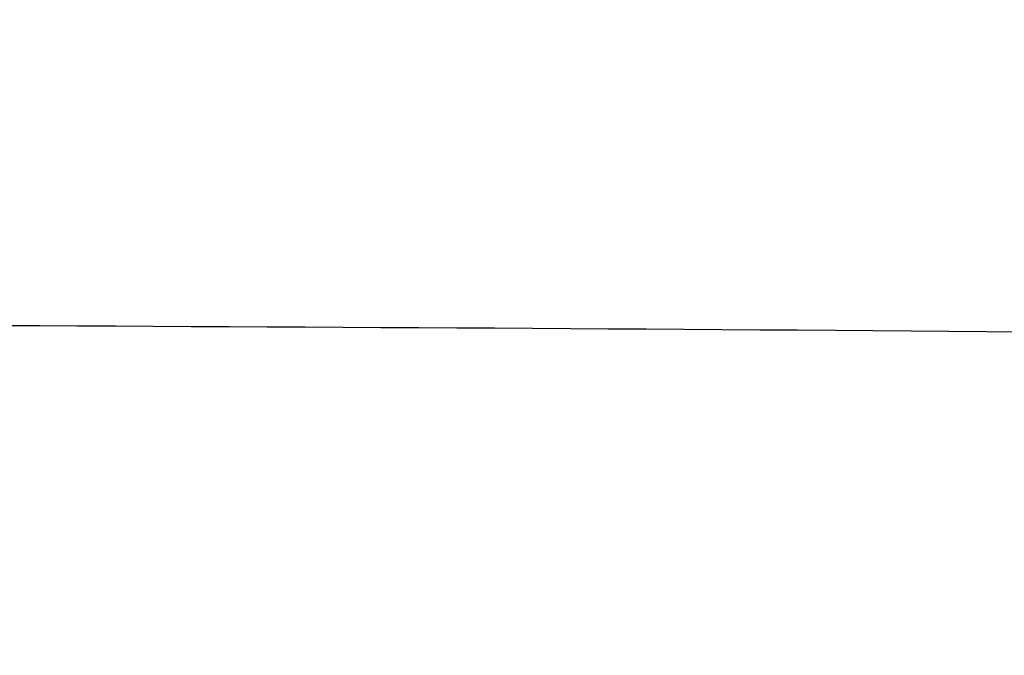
# Model space of a CAD drawing. Header units: millimetres. Extents: x -203 to 203, y 78 to 485.
# Tile 235 of 256: x 0.003 to 0.243, y 201.346 to 201.501. Entities that reach past the tile are written whole.
import ezdxf

# ---------------------------------------------------------------- set-up
doc = ezdxf.new("R2010")
doc.units = ezdxf.units.MM
doc.layers.add('Layer 01', color=18, linetype='Continuous', true_color=0x000000)

# ---------------------------------------------------------------- blocks, each defined once
blk = doc.blocks.new('10CP311BZ')
at = {"layer": 'Layer 01', "extrusion": (1.690585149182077e-14, -1, 4.631737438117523e-14)}
blk.add_open_spline([(-4.897943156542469, 12.00000000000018, 1.193530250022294), (-4.970147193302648, 12, 0.804749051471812), (-4.996238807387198, 12.00000000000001, 0.410242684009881), (-4.9679039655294, 12.00000000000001, -0.1743757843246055), (-4.946842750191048, 12, -0.3687589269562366), (-4.880705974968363, 12, -0.7565128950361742), (-4.835463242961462, 12.00000000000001, -0.9497872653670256), (-4.667284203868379, 12, -1.512509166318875), (-4.511651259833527, 12.00000000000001, -1.870449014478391), (-4.111117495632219, 12.00000000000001, -2.551026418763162), (-3.872288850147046, 12.00000000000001, -2.862611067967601), (-3.46188979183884, 12.00000000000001, -3.282566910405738), (-3.315211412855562, 12, -3.415790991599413), (-3.007185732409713, 12, -3.66129304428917), (-2.686333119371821, 11.99999999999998, -3.8851257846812), (-2.340540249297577, 11.99999999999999, -4.066825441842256), (-1.982028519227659, 12, -4.227038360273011), (-1.795723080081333, 12, -4.296442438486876), (-1.419845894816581, 12, -4.409822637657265), (-1.229184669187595, 12.00000000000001, -4.454382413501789), (-0.8424356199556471, 12.00000000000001, -4.519324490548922), (-0.6451276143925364, 12, -4.539719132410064), (-0.0547867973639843, 12, -4.562814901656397), (0.3352540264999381, 12.00000000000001, -4.529017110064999), (0.7214720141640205, 12, -4.441787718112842)], degree=3, knots=[0, 0, 0, 0, 1.179138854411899, 1.179138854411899, 1.768708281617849, 1.768708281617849, 2.3582777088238, 2.3582777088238, 3.537416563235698, 3.537416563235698, 4.716555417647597, 4.716555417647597, 5.306124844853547, 5.306124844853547, 5.895694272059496, 6.485263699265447, 6.485263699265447, 7.074833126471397, 7.074833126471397, 7.664402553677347, 7.664402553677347, 8.253971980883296, 8.253971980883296, 9.433110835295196, 9.433110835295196, 9.433110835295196, 9.433110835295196], dxfattribs=at)
at = {"layer": 'Layer 01'}
blk.add_rational_spline([(-1.7843140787e-06, 11.52494583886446, 4.499999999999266), (1.863961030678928, 11.58749999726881, 4.499999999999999), (3.181980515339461, 11.64999999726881, 3.181980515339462), (4.499999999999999, 11.71249999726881, 1.86396103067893), (4.499999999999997, 11.77499999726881), (4.499999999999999, 11.83749999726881, -1.863961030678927), (3.181980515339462, 11.89999999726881, -3.181980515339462), (2.155022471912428, 11.94869797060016, -4.208938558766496), (0.7214720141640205, 12, -4.441787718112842)], [1, 0.9238795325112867, 1, 0.9238795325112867, 1, 0.9238795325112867, 1, 0.939675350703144, 0.9749639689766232], degree=2, knots=[-14.09645303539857, -14.09645303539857, -14.09645303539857, -10.36643229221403, -10.36643229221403, -6.636415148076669, -6.636415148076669, -2.906398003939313, -2.906398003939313, 0, 0, 0], dxfattribs=at)
at = {"layer": 'Layer 01', "extrusion": (-0.7071067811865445, -0.7071067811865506, 5.130836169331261e-14)}
blk.add_rational_spline([(0.145222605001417, 11.06816297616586, 9.998945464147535), (0.7073117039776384, 10.50607387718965, 9.990781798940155), (1.266721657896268, 9.946663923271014, 9.935362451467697), (1.819486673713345, 9.393898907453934, 9.833080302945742)], [1, 0.9976369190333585, 0.9976369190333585, 1], degree=3, dxfattribs=at)
at = {"layer": 'Layer 01'}
for points in [[(1.819486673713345, 9.393898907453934, 9.5), (0.9823546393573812, 10.2310309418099, 9.5), (0.145222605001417, 11.06816297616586, 9.5)], [(2.117210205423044, 11.06816297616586, 9.262208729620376), (1.840548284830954, 10.78532026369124, 9.32101503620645), (1.563886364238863, 10.50247755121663, 9.379821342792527)]]:
    blk.add_open_spline(points, degree=2, dxfattribs=at)
at = {"layer": 'Layer 01', "extrusion": (0.691654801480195, -0.7071067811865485, -0.1470157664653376)}
blk.add_rational_spline([(1.666003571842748, 10.50247755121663, 9.860245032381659), (1.851997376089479, 10.69094074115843, 9.828819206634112), (2.037027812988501, 10.87955286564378, 9.792144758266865), (2.220946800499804, 11.06816297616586, 9.750251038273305)], [1, 0.9997332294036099, 0.9997332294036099, 1], degree=3, dxfattribs=at)
blk = doc.blocks.new('CT311ABINT')
at = {"layer": 'Layer 01', "extrusion": (-0.1637859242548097, -0.984092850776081, 0.06881447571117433), "rotation": 0.6561814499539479}
blk.add_blockref('10CP311BZ', (-41.93200462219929, 85.8147011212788, -246.623976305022), dxfattribs=at)

msp = doc.modelspace()

# ---------------------------------------------------------------- block references
at = {"layer": 'Layer 01', "extrusion": (0, -1, 0)}
msp.add_blockref('CT311ABINT', (0, -17.71698113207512, -281.7169811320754), dxfattribs=at)

doc.saveas('drawing.dxf')
